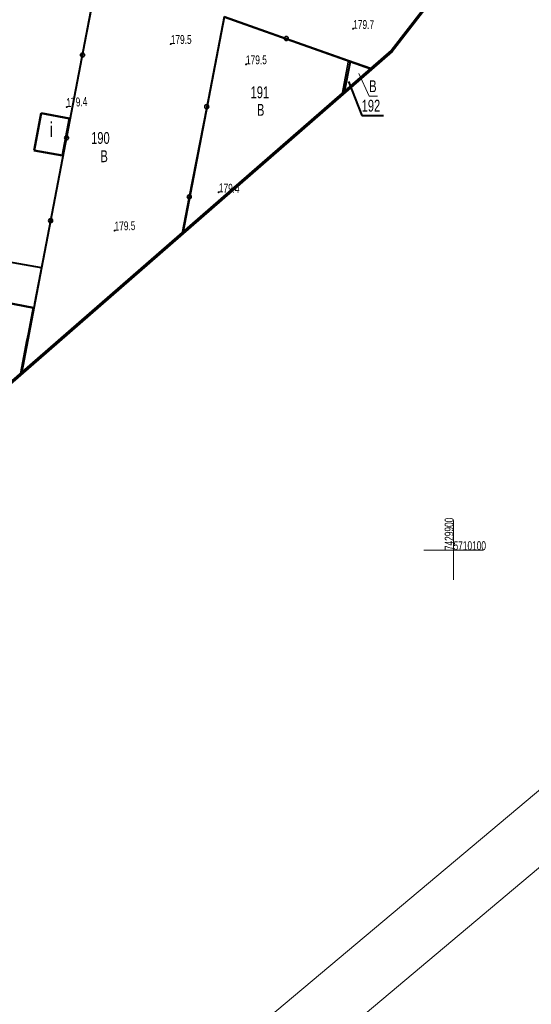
# Model space of a CAD drawing. Header units: metres. Extents: x 7429064 to 7431133, y 5709479 to 5714472.
# Tile 155 of 176: x 7429863 to 7429907, y 5710062 to 5710145. Entities that reach past the tile are written whole.
import ezdxf
from ezdxf.enums import TextEntityAlignment as Align

# ---------------------------------------------------------------- set-up
doc = ezdxf.new("R2010")
doc.units = ezdxf.units.M
doc.linetypes.add('1', pattern=[0])
doc.linetypes.add('3_EGBU_A', pattern=[0])
doc.layers.add('_1_Mapa', color=7, linetype='Continuous')
for name, color, linetype, lineweight in [('arkusz', 252, 'Continuous', 18), ('EGBB_E_T_0', 252, 'Continuous', 20), ('EGBB_L_1', 252, '3_EGBU_A', 50), ('KRZYZE_L_0', 252, '1', 18), ('KRZYZE_T_0', 252, 'Continuous', 18), ('KTOK_L_4', 252, 'Continuous', 35), ('RTPW_T_0', 252, 'Continuous', 15), ('zakres', 252, 'Continuous', 70)]:
    doc.layers.add(name, color=color, linetype=linetype, lineweight=lineweight)
for name, color, linetype, lineweight, true_color in [('DZIALKA_L_0', 7, '1', 40, 0x008000), ('DZIALKA_T_0', 7, 'Continuous', 40, 0x008000), ('UZYTKI_T_0', 7, 'Continuous', 18, 0x008000)]:
    doc.layers.add(name, color=color, linetype=linetype, lineweight=lineweight, true_color=true_color)

# ---------------------------------------------------------------- blocks, each defined once
blk = doc.blocks.new('3_RTPW01')
at = {"linetype": 'Continuous'}
blk.add_circle((0, 0), 0.045, dxfattribs=at)
blk = doc.blocks.new('X-ref_MDCP_Szara')
at = {"layer": 'arkusz', "linetype": 'Continuous'}
for p, q in [((7429981.298, 5710141.961), (7429199.933, 5709486.318)), ((7429988.342, 5710141.345), (7429199.317, 5709479.274))]:
    blk.add_line(p, q, dxfattribs=at)
at = {"layer": 'DZIALKA_L_0', "linetype": '1'}
for p, q in [((7429870.06, 5710148.64), (7429865.3, 5710123.76)), ((7429880.69, 5710144.89), (7429877.202, 5710126.732)), ((7429891.29, 5710141.13), (7429880.69, 5710144.89)), ((7429891.29, 5710141.13), (7429890.798, 5710138.56)), ((7429893.044, 5710140.514), (7429891.29, 5710141.13)), ((7429865.3, 5710123.76), (7429860.48, 5710124.61)), ((7429865.3, 5710123.76), (7429863.596, 5710114.894))]:
    blk.add_line(p, q, dxfattribs=at)
at = {"layer": 'DZIALKA_T_0', "linetype": 'Continuous'}
for p, q in [((7429891.138, 5710139.452), (7429892.26, 5710136.595)), ((7429892.26, 5710136.595), (7429894.106, 5710136.595))]:
    blk.add_line(p, q, dxfattribs=at)
at = {"layer": 'EGBB_L_1', "linetype": '3_EGBU_A'}
for p, q in [((7429864.67, 5710133.66), (7429865.25, 5710136.8)), ((7429865.25, 5710136.8), (7429867.64, 5710136.36)), ((7429867.64, 5710136.36), (7429867.06, 5710133.22)), ((7429867.06, 5710133.22), (7429864.67, 5710133.66)), ((7429864.62, 5710120.4), (7429859.86, 5710121.34)), ((7429864.18, 5710118.17), (7429864.62, 5710120.4)), ((7429864.05, 5710117.54), (7429863.539, 5710114.845)), ((7429864.05, 5710117.54), (7429864.18, 5710118.17))]:
    blk.add_line(p, q, dxfattribs=at)
at = {"layer": 'KRZYZE_L_0', "linetype": '1'}
for p, q in [((7429900, 5710097.5), (7429900, 5710102.5)), ((7429897.5, 5710100), (7429902.5, 5710100))]:
    blk.add_line(p, q, dxfattribs=at)
at = {"layer": 'KTOK_L_4'}
for p, q in [((7429868.745, 5710141.695), (7429870.09, 5710148.67)), ((7429880.68, 5710144.94), (7429879.21, 5710137.345)), ((7429880.68, 5710144.94), (7429885.91, 5710143.085)), ((7429885.91, 5710143.085), (7429891.14, 5710141.23)), ((7429867.4, 5710134.72), (7429868.745, 5710141.695)), ((7429891.14, 5710141.23), (7429890.628, 5710138.412)), ((7429891.14, 5710141.23), (7429893.09, 5710140.554)), ((7429879.21, 5710137.345), (7429877.74, 5710129.75)), ((7429866.055, 5710127.745), (7429867.4, 5710134.72)), ((7429877.74, 5710129.75), (7429877.146, 5710126.683)), ((7429864.71, 5710120.77), (7429866.055, 5710127.745))]:
    blk.add_line(p, q, dxfattribs=at)
for centre in [(7429885.91, 5710143.085), (7429868.745, 5710141.695), (7429879.21, 5710137.345), (7429867.4, 5710134.72), (7429877.74, 5710129.75), (7429866.055, 5710127.745)]:
    blk.add_circle(centre, 0.17, dxfattribs=at)
at = {"layer": 'UZYTKI_T_0', "linetype": 'Continuous'}
for p, q in [((7429892.03, 5710140.143), (7429892.893, 5710138.234)), ((7429892.893, 5710138.234), (7429893.581, 5710138.234))]:
    blk.add_line(p, q, dxfattribs=at)
at = {"layer": 'zakres', "linetype": 'Continuous', "lineweight": 70, "flags": 128}
for points in [[(7429894.812, 5710142.052), (7429897.529, 5710145.552), (7429899.713, 5710149.408), (7429901.318, 5710153.538), (7429902.453, 5710158.878), (7429902.623, 5710164.334), (7429901.822, 5710169.735)], [(7429664.145, 5709938.943), (7429852.365, 5710105.124), (7429894.812, 5710142.052)]]:
    blk.add_lwpolyline(points, dxfattribs=at)
at = {"layer": 'RTPW_T_0'}
for p in [(7429891.54, 5710143.91), (7429876.18, 5710142.62), (7429882.52, 5710140.91), (7429867.416, 5710137.309), (7429880.21, 5710130.14), (7429871.45, 5710126.91)]:
    blk.add_blockref('3_RTPW01', p, dxfattribs=at)
at = {"layer": 'DZIALKA_T_0', "width": 0.7}
for s, p in [('191', (7429882.905, 5710139.056)), ('192', (7429892.26, 5710137.928)), ('190', (7429869.47, 5710135.21))]:
    blk.add_text(s, height=1, dxfattribs=at).set_placement(p, align=Align.TOP_LEFT)
at = {"layer": 'EGBB_E_T_0', "width": 0.7}
blk.add_text('i', height=1.25, dxfattribs=at).set_placement((7429866.117, 5710135.45), align=Align.MIDDLE)
at = {"layer": 'KRZYZE_T_0', "width": 0.7}
blk.add_text('7429900', height=0.75, rotation=90, dxfattribs=at).set_placement((7429900, 5710100))
blk.add_text('5710100', height=0.75, dxfattribs=at).set_placement((7429900, 5710100))
at = {"layer": 'RTPW_T_0', "width": 0.7}
for s, rotation, p in [('179.7', 358.73635, (7429891.54, 5710143.91)), ('179.5', 0.38876, (7429876.18, 5710142.62)), ('179.5', 0.48477, (7429882.52, 5710140.91)), ('179.4', 3.50344, (7429867.416, 5710137.309)), ('179.4', 357.46833, (7429880.21, 5710130.14)), ('179.5', 1.42354, (7429871.45, 5710126.91))]:
    blk.add_text(s, height=0.75, rotation=rotation, dxfattribs=at).set_placement(p)
at = {"layer": 'UZYTKI_T_0', "width": 0.7}
for p in [(7429892.893, 5710139.568), (7429883.437, 5710137.575), (7429870.255, 5710133.672)]:
    blk.add_text('B', height=1, dxfattribs=at).set_placement(p, align=Align.TOP_LEFT)

msp = doc.modelspace()

# ---------------------------------------------------------------- block references
at = {"layer": '_1_Mapa'}
msp.add_blockref('X-ref_MDCP_Szara', (0, 0), dxfattribs=at)

doc.saveas('drawing.dxf')
